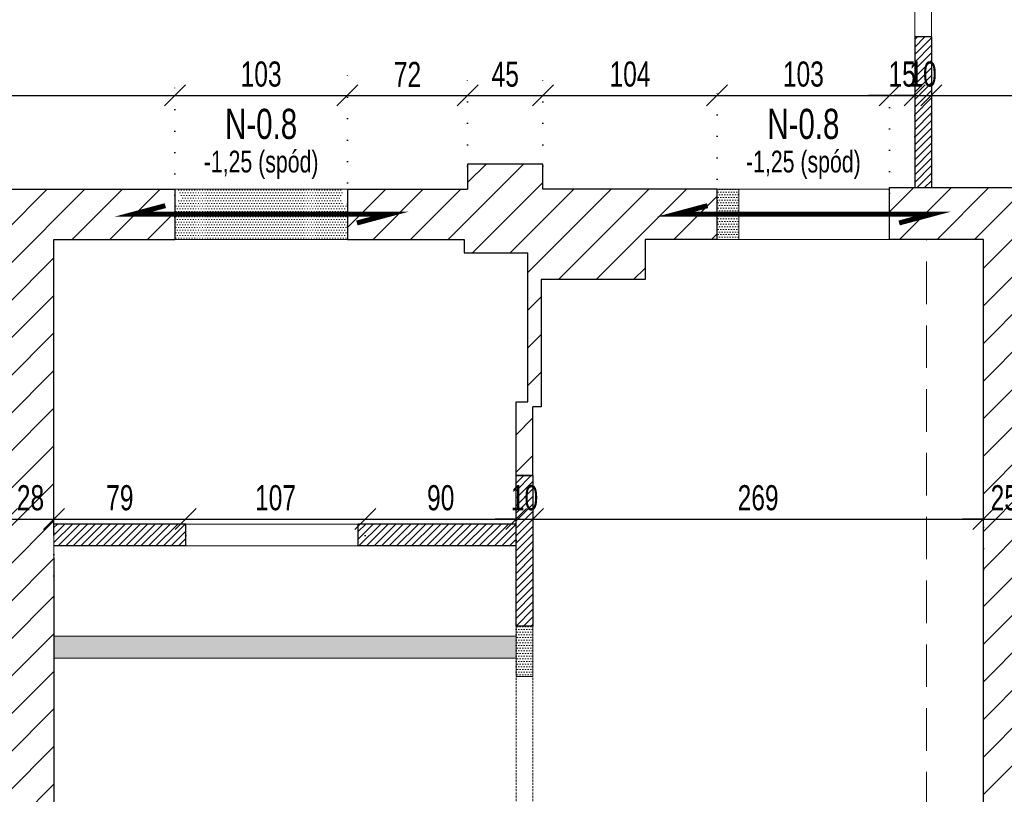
# Model space of a CAD drawing. Header units: millimetres. Extents: x 11149 to 111407, y -107619 to -23630.
# Tile 135 of 245: x 15160 to 15748, y -25578 to -25116. Entities that reach past the tile are written whole.
import ezdxf
from ezdxf.enums import TextEntityAlignment as Align

# ---------------------------------------------------------------- set-up
doc = ezdxf.new("R2010")
doc.units = ezdxf.units.MM
doc.header["$LTSCALE"] = 2
for name, pattern in [('DOT', [6.35, 0, -6.35]), ('HIDDEN', [9.525, 6.35, -3.175]), ('HIDDENX2', [19.05, 12.7, -6.35])]:
    doc.linetypes.add(name, pattern=pattern)
doc.layers.get('0').update_dxf_attribs({"plot": 0})
doc.layers.get('Defpoints').update_dxf_attribs({"color": 1})
for name, color, linetype in [('3DPLAN_A_KRESKOWANIE 1', 253, 'Continuous'), ('3DPLAN_A_OPIS', 8, 'Continuous'), ('3DPLAN_K_NOŚNA', 7, 'Continuous')]:
    doc.layers.add(name, color=color, linetype=linetype)
for name, color, linetype, lineweight in [('3DPLAN_A_WYSOKOŚCI ZMIANA', 144, 'HIDDENX2', 5), ('A_MEBLE', 9, 'Continuous', 5), ('A_WYBURZENIA', 6, 'Continuous', 0), ('A_ściany mur', 2, 'Continuous', 30), ('e-cad_opisyNadproża', 7, 'Continuous', 9), ('e-cad_wymiary', 4, 'Continuous', 9), ('Opisy', 7, 'Continuous', 13)]:
    doc.layers.add(name, color=color, linetype=linetype, lineweight=lineweight)
doc.styles.add('e-cad_1', font='arial.ttf', dxfattribs={"width": 0.7})
doc.dimstyles.new('e-cad_1_100_[cm]', dxfattribs={"dimscale": 10, "dimtxt": 1.5, "dimasz": 1.25, "dimexe": 1.25, "dimexo": 0.625, "dimgap": 0.5, "dimtad": 1, "dimdec": 0, "dimrnd": 1, "dimzin": 1, "dimtxsty": 'e-cad_1', "dimblk": 'OBLIQUE', "dimcen": 2.5, "dimclrd": 256, "dimclre": 252, "dimclrt": 7, "dimadec": 0, "dimazin": 0, "dimtfac": 1, "dimtix": 1, "dimtmove": 2, "dimatfit": 3, "dimldrblk": 'NONE', "dimfxl": 60, "dimfxlon": 1, "dimarcsym": 0})
pattern_1 = [(0, (-3345.7007, -5410.7431), (0.79375, 1.5875), [0, -1.5875])]
pattern_2 = [(45, (12744.33, -25853.178), (-11.22532, 11.22532), [])]

# ---------------------------------------------------------------- blocks, each defined once
blk = doc.blocks.new('_OBLIQUE')
at = {"color": 0, "linetype": 'ByBlock', "lineweight": -2}
blk.add_line((-0.5, -0.5), (0.5, 0.5), dxfattribs=at)
blk = doc.blocks.new('*D919')
at = {"layer": 'Defpoints', "color": 0, "ltscale": 0.5}
for p in [(14864.61, -25116.89), (15252.83, -25160.89), (15252.83, -25239.6)]:
    blk.add_point(p, dxfattribs=at)
at = {"layer": 'e-cad_wymiary', "color": 252, "linetype": 'DOT', "lineweight": -2}
for p, q in [((14864.61, -25123.14), (14864.61, -25173.39)), ((15252.83, -25233.35), (15252.83, -25148.39))]:
    blk.add_line(p, q, dxfattribs=at)
at = {"layer": 'e-cad_wymiary', "lineweight": -2}
blk.add_line((14864.61, -25160.89), (15252.83, -25160.89), dxfattribs=at)
at = {"layer": 'e-cad_wymiary', "lineweight": -2, "ltscale": 0.5, "xscale": 12.5, "yscale": 12.5, "zscale": 12.5, "rotation": 180}
blk.add_blockref('_OBLIQUE', (14864.61, -25160.89), dxfattribs=at)
at = {"layer": 'e-cad_wymiary', "lineweight": -2, "ltscale": 0.5, "xscale": 12.5, "yscale": 12.5, "zscale": 12.5}
blk.add_blockref('_OBLIQUE', (15252.83, -25160.89), dxfattribs=at)
at = {"layer": 'e-cad_wymiary', "color": 7, "ltscale": 0.5, "insert": (15058.72, -25148.23), "char_height": 15, "attachment_point": 5, "style": 'e-cad_1'}
blk.add_mtext('388', dxfattribs=at)
blk = doc.blocks.new('_None')
blk = doc.blocks.new('*D920')
at = {"layer": 'Defpoints', "color": 0}
for p in [(15355.83, -25160.89), (15252.83, -25239.6), (15355.83, -25244.97)]:
    blk.add_point(p, dxfattribs=at)
at = {"layer": 'e-cad_wymiary', "color": 252, "linetype": 'DOT', "lineweight": -2}
for p, q in [((15252.83, -25233.35), (15252.83, -25148.39)), ((15355.83, -25238.72), (15355.83, -25148.39))]:
    blk.add_line(p, q, dxfattribs=at)
at = {"layer": 'e-cad_wymiary', "lineweight": -2}
blk.add_line((15252.83, -25160.89), (15355.83, -25160.89), dxfattribs=at)
at = {"layer": 'e-cad_wymiary', "lineweight": -2, "xscale": 12.5, "yscale": 12.5, "zscale": 12.5, "rotation": 180}
blk.add_blockref('_OBLIQUE', (15252.83, -25160.89), dxfattribs=at)
at = {"layer": 'e-cad_wymiary', "lineweight": -2, "xscale": 12.5, "yscale": 12.5, "zscale": 12.5}
blk.add_blockref('_OBLIQUE', (15355.83, -25160.89), dxfattribs=at)
at = {"layer": 'e-cad_wymiary', "color": 7, "insert": (15304.33, -25148.23), "char_height": 15, "attachment_point": 5, "style": 'e-cad_1'}
blk.add_mtext('103', dxfattribs=at)
blk = doc.blocks.new('*D921')
at = {"layer": 'Defpoints', "color": 0}
for p in [(15427.61, -25160.89), (15427.61, -25209.39), (15355.83, -25244.97)]:
    blk.add_point(p, dxfattribs=at)
at = {"layer": 'e-cad_wymiary', "color": 252, "linetype": 'DOT', "lineweight": -2}
for p, q in [((15355.83, -25238.72), (15355.83, -25148.39)), ((15427.61, -25203.14), (15427.61, -25148.39))]:
    blk.add_line(p, q, dxfattribs=at)
at = {"layer": 'e-cad_wymiary', "lineweight": -2}
blk.add_line((15355.83, -25160.89), (15427.61, -25160.89), dxfattribs=at)
at = {"layer": 'e-cad_wymiary', "lineweight": -2, "xscale": 12.5, "yscale": 12.5, "zscale": 12.5, "rotation": 180}
blk.add_blockref('_OBLIQUE', (15355.83, -25160.89), dxfattribs=at)
at = {"layer": 'e-cad_wymiary', "lineweight": -2, "xscale": 12.5, "yscale": 12.5, "zscale": 12.5}
blk.add_blockref('_OBLIQUE', (15427.61, -25160.89), dxfattribs=at)
at = {"layer": 'e-cad_wymiary', "color": 7, "insert": (15391.72, -25148.36), "char_height": 15, "attachment_point": 5, "style": 'e-cad_1'}
blk.add_mtext('72', dxfattribs=at)
blk = doc.blocks.new('*D922')
at = {"layer": 'Defpoints', "color": 0}
for p in [(15472.61, -25160.89), (15427.61, -25209.39), (15472.61, -25209.39)]:
    blk.add_point(p, dxfattribs=at)
at = {"layer": 'e-cad_wymiary', "color": 252, "linetype": 'DOT', "lineweight": -2}
for p, q in [((15427.61, -25203.14), (15427.61, -25148.39)), ((15472.61, -25203.14), (15472.61, -25148.39))]:
    blk.add_line(p, q, dxfattribs=at)
at = {"layer": 'e-cad_wymiary', "lineweight": -2}
blk.add_line((15427.61, -25160.89), (15472.61, -25160.89), dxfattribs=at)
at = {"layer": 'e-cad_wymiary', "lineweight": -2, "xscale": 12.5, "yscale": 12.5, "zscale": 12.5, "rotation": 180}
blk.add_blockref('_OBLIQUE', (15427.61, -25160.89), dxfattribs=at)
at = {"layer": 'e-cad_wymiary', "lineweight": -2, "xscale": 12.5, "yscale": 12.5, "zscale": 12.5}
blk.add_blockref('_OBLIQUE', (15472.61, -25160.89), dxfattribs=at)
at = {"layer": 'e-cad_wymiary', "color": 7, "insert": (15450.11, -25148.26), "char_height": 15, "attachment_point": 5, "style": 'e-cad_1'}
blk.add_mtext('45', dxfattribs=at)
blk = doc.blocks.new('*D923')
at = {"layer": 'Defpoints', "color": 0}
for p in [(15576.61, -25160.89), (15472.61, -25209.39), (15576.61, -25242.73)]:
    blk.add_point(p, dxfattribs=at)
at = {"layer": 'e-cad_wymiary', "color": 252, "linetype": 'DOT', "lineweight": -2}
for p, q in [((15472.61, -25203.14), (15472.61, -25148.39)), ((15576.61, -25236.48), (15576.61, -25148.39))]:
    blk.add_line(p, q, dxfattribs=at)
at = {"layer": 'e-cad_wymiary', "lineweight": -2}
blk.add_line((15472.61, -25160.89), (15576.61, -25160.89), dxfattribs=at)
at = {"layer": 'e-cad_wymiary', "lineweight": -2, "xscale": 12.5, "yscale": 12.5, "zscale": 12.5, "rotation": 180}
blk.add_blockref('_OBLIQUE', (15472.61, -25160.89), dxfattribs=at)
at = {"layer": 'e-cad_wymiary', "lineweight": -2, "xscale": 12.5, "yscale": 12.5, "zscale": 12.5}
blk.add_blockref('_OBLIQUE', (15576.61, -25160.89), dxfattribs=at)
at = {"layer": 'e-cad_wymiary', "color": 7, "insert": (15524.61, -25148.23), "char_height": 15, "attachment_point": 5, "style": 'e-cad_1'}
blk.add_mtext('104', dxfattribs=at)
blk = doc.blocks.new('*D924')
at = {"layer": 'Defpoints', "color": 0}
for p in [(15679.61, -25160.89), (15679.61, -25238.27), (15576.61, -25242.73)]:
    blk.add_point(p, dxfattribs=at)
at = {"layer": 'e-cad_wymiary', "color": 252, "linetype": 'DOT', "lineweight": -2}
for p, q in [((15576.61, -25236.48), (15576.61, -25148.39)), ((15679.61, -25232.02), (15679.61, -25148.39))]:
    blk.add_line(p, q, dxfattribs=at)
at = {"layer": 'e-cad_wymiary', "lineweight": -2}
blk.add_line((15576.61, -25160.89), (15679.61, -25160.89), dxfattribs=at)
at = {"layer": 'e-cad_wymiary', "lineweight": -2, "xscale": 12.5, "yscale": 12.5, "zscale": 12.5, "rotation": 180}
blk.add_blockref('_OBLIQUE', (15576.61, -25160.89), dxfattribs=at)
at = {"layer": 'e-cad_wymiary', "lineweight": -2, "xscale": 12.5, "yscale": 12.5, "zscale": 12.5}
blk.add_blockref('_OBLIQUE', (15679.61, -25160.89), dxfattribs=at)
at = {"layer": 'e-cad_wymiary', "color": 7, "insert": (15628.11, -25148.23), "char_height": 15, "attachment_point": 5, "style": 'e-cad_1'}
blk.add_mtext('103', dxfattribs=at)
blk = doc.blocks.new('*D925')
at = {"layer": 'Defpoints', "color": 0}
for p in [(15694.61, -25160.89), (15694.61, -25191.94), (15679.61, -25238.27)]:
    blk.add_point(p, dxfattribs=at)
at = {"layer": 'e-cad_wymiary', "color": 252, "linetype": 'DOT', "lineweight": -2}
for p, q in [((15679.61, -25232.02), (15679.61, -25148.39)), ((15694.61, -25185.69), (15694.61, -25148.39))]:
    blk.add_line(p, q, dxfattribs=at)
at = {"layer": 'e-cad_wymiary', "lineweight": -2}
for p, q in [((15679.61, -25160.89), (15667.11, -25160.89)), ((15679.61, -25160.89), (15694.61, -25160.89)), ((15694.61, -25160.89), (15707.11, -25160.89))]:
    blk.add_line(p, q, dxfattribs=at)
at = {"layer": 'e-cad_wymiary', "lineweight": -2, "xscale": 12.5, "yscale": 12.5, "zscale": 12.5}
blk.add_blockref('_OBLIQUE', (15679.61, -25160.89), dxfattribs=at)
at = {"layer": 'e-cad_wymiary', "lineweight": -2, "xscale": 12.5, "yscale": 12.5, "zscale": 12.5, "rotation": 180}
blk.add_blockref('_OBLIQUE', (15694.61, -25160.89), dxfattribs=at)
at = {"layer": 'e-cad_wymiary', "color": 7, "insert": (15687.11, -25148.23), "char_height": 15, "attachment_point": 5, "style": 'e-cad_1'}
blk.add_mtext('15', dxfattribs=at)
blk = doc.blocks.new('*D926')
at = {"layer": 'Defpoints', "color": 0}
for p in [(15704.61, -25160.89), (15694.61, -25191.94), (15704.61, -25191.94)]:
    blk.add_point(p, dxfattribs=at)
at = {"layer": 'e-cad_wymiary', "color": 252, "linetype": 'DOT', "lineweight": -2}
for p, q in [((15694.61, -25185.69), (15694.61, -25148.39)), ((15704.61, -25185.69), (15704.61, -25148.39))]:
    blk.add_line(p, q, dxfattribs=at)
at = {"layer": 'e-cad_wymiary', "lineweight": -2}
for p, q in [((15694.61, -25160.89), (15682.11, -25160.89)), ((15694.61, -25160.89), (15704.61, -25160.89)), ((15704.61, -25160.89), (15717.11, -25160.89))]:
    blk.add_line(p, q, dxfattribs=at)
at = {"layer": 'e-cad_wymiary', "lineweight": -2, "xscale": 12.5, "yscale": 12.5, "zscale": 12.5}
blk.add_blockref('_OBLIQUE', (15694.61, -25160.89), dxfattribs=at)
at = {"layer": 'e-cad_wymiary', "lineweight": -2, "xscale": 12.5, "yscale": 12.5, "zscale": 12.5, "rotation": 180}
blk.add_blockref('_OBLIQUE', (15704.61, -25160.89), dxfattribs=at)
at = {"layer": 'e-cad_wymiary', "color": 7, "insert": (15699.61, -25148.23), "char_height": 15, "attachment_point": 5, "style": 'e-cad_1'}
blk.add_mtext('10', dxfattribs=at)
blk = doc.blocks.new('*D927')
at = {"layer": 'Defpoints', "color": 0}
for p in [(16034.61, -25160.89), (15704.61, -25191.94), (16034.61, -25190.55)]:
    blk.add_point(p, dxfattribs=at)
at = {"layer": 'e-cad_wymiary', "color": 252, "linetype": 'DOT', "lineweight": -2}
for p, q in [((15704.61, -25185.69), (15704.61, -25148.39)), ((16034.61, -25184.3), (16034.61, -25148.39))]:
    blk.add_line(p, q, dxfattribs=at)
at = {"layer": 'e-cad_wymiary', "lineweight": -2}
blk.add_line((15704.61, -25160.89), (16034.61, -25160.89), dxfattribs=at)
at = {"layer": 'e-cad_wymiary', "lineweight": -2, "xscale": 12.5, "yscale": 12.5, "zscale": 12.5, "rotation": 180}
blk.add_blockref('_OBLIQUE', (15704.61, -25160.89), dxfattribs=at)
at = {"layer": 'e-cad_wymiary', "lineweight": -2, "xscale": 12.5, "yscale": 12.5, "zscale": 12.5}
blk.add_blockref('_OBLIQUE', (16034.61, -25160.89), dxfattribs=at)
at = {"layer": 'e-cad_wymiary', "color": 7, "insert": (15869.61, -25148.23), "char_height": 15, "attachment_point": 5, "style": 'e-cad_1'}
blk.add_mtext('330', dxfattribs=at)
blk = doc.blocks.new('*D991')
at = {"layer": 'Defpoints', "color": 0}
for p in [(15180.61, -25413.89), (15152.61, -25468.9), (15180.61, -25466.84)]:
    blk.add_point(p, dxfattribs=at)
at = {"layer": 'e-cad_wymiary', "color": 252, "linetype": 'DOT', "lineweight": -2}
for p, q in [((15152.61, -25462.65), (15152.61, -25401.39)), ((15180.61, -25460.59), (15180.61, -25401.39))]:
    blk.add_line(p, q, dxfattribs=at)
at = {"layer": 'e-cad_wymiary', "lineweight": -2}
blk.add_line((15152.61, -25413.89), (15180.61, -25413.89), dxfattribs=at)
at = {"layer": 'e-cad_wymiary', "lineweight": -2, "xscale": 12.5, "yscale": 12.5, "zscale": 12.5, "rotation": 180}
blk.add_blockref('_OBLIQUE', (15152.61, -25413.89), dxfattribs=at)
at = {"layer": 'e-cad_wymiary', "lineweight": -2, "xscale": 12.5, "yscale": 12.5, "zscale": 12.5}
blk.add_blockref('_OBLIQUE', (15180.61, -25413.89), dxfattribs=at)
at = {"layer": 'e-cad_wymiary', "color": 7, "insert": (15166.61, -25401.23), "char_height": 15, "attachment_point": 5, "style": 'e-cad_1'}
blk.add_mtext('28', dxfattribs=at)
blk = doc.blocks.new('*D992')
at = {"layer": 'Defpoints', "color": 0}
for p in [(15259.33, -25413.89), (15259.33, -25429.89), (15180.61, -25466.84)]:
    blk.add_point(p, dxfattribs=at)
at = {"layer": 'e-cad_wymiary', "color": 252, "linetype": 'DOT', "lineweight": -2}
for p, q in [((15180.61, -25460.59), (15180.61, -25401.39)), ((15259.33, -25423.64), (15259.33, -25401.39))]:
    blk.add_line(p, q, dxfattribs=at)
at = {"layer": 'e-cad_wymiary', "lineweight": -2}
blk.add_line((15180.61, -25413.89), (15259.33, -25413.89), dxfattribs=at)
at = {"layer": 'e-cad_wymiary', "lineweight": -2, "xscale": 12.5, "yscale": 12.5, "zscale": 12.5, "rotation": 180}
blk.add_blockref('_OBLIQUE', (15180.61, -25413.89), dxfattribs=at)
at = {"layer": 'e-cad_wymiary', "lineweight": -2, "xscale": 12.5, "yscale": 12.5, "zscale": 12.5}
blk.add_blockref('_OBLIQUE', (15259.33, -25413.89), dxfattribs=at)
at = {"layer": 'e-cad_wymiary', "color": 7, "insert": (15219.97, -25401.23), "char_height": 15, "attachment_point": 5, "style": 'e-cad_1'}
blk.add_mtext('79', dxfattribs=at)
blk = doc.blocks.new('*D993')
at = {"layer": 'Defpoints', "color": 0}
for p in [(15366.54, -25413.89), (15259.33, -25429.89), (15366.54, -25429.89)]:
    blk.add_point(p, dxfattribs=at)
at = {"layer": 'e-cad_wymiary', "color": 252, "linetype": 'DOT', "lineweight": -2}
for p, q in [((15259.33, -25423.64), (15259.33, -25401.39)), ((15366.54, -25423.64), (15366.54, -25401.39))]:
    blk.add_line(p, q, dxfattribs=at)
at = {"layer": 'e-cad_wymiary', "lineweight": -2}
blk.add_line((15259.33, -25413.89), (15366.54, -25413.89), dxfattribs=at)
at = {"layer": 'e-cad_wymiary', "lineweight": -2, "xscale": 12.5, "yscale": 12.5, "zscale": 12.5, "rotation": 180}
blk.add_blockref('_OBLIQUE', (15259.33, -25413.89), dxfattribs=at)
at = {"layer": 'e-cad_wymiary', "lineweight": -2, "xscale": 12.5, "yscale": 12.5, "zscale": 12.5}
blk.add_blockref('_OBLIQUE', (15366.54, -25413.89), dxfattribs=at)
at = {"layer": 'e-cad_wymiary', "color": 7, "insert": (15312.93, -25401.23), "char_height": 15, "attachment_point": 5, "style": 'e-cad_1'}
blk.add_mtext('107', dxfattribs=at)
blk = doc.blocks.new('*D994')
at = {"layer": 'Defpoints', "color": 0}
for p in [(15456.61, -25413.89), (15366.54, -25429.89), (15456.61, -25445.76)]:
    blk.add_point(p, dxfattribs=at)
at = {"layer": 'e-cad_wymiary', "color": 252, "linetype": 'DOT', "lineweight": -2}
for p, q in [((15366.54, -25423.64), (15366.54, -25401.39)), ((15456.61, -25439.51), (15456.61, -25401.39))]:
    blk.add_line(p, q, dxfattribs=at)
at = {"layer": 'e-cad_wymiary', "lineweight": -2}
blk.add_line((15366.54, -25413.89), (15456.61, -25413.89), dxfattribs=at)
at = {"layer": 'e-cad_wymiary', "lineweight": -2, "xscale": 12.5, "yscale": 12.5, "zscale": 12.5, "rotation": 180}
blk.add_blockref('_OBLIQUE', (15366.54, -25413.89), dxfattribs=at)
at = {"layer": 'e-cad_wymiary', "lineweight": -2, "xscale": 12.5, "yscale": 12.5, "zscale": 12.5}
blk.add_blockref('_OBLIQUE', (15456.61, -25413.89), dxfattribs=at)
at = {"layer": 'e-cad_wymiary', "color": 7, "insert": (15411.57, -25401.23), "char_height": 15, "attachment_point": 5, "style": 'e-cad_1'}
blk.add_mtext('90', dxfattribs=at)
blk = doc.blocks.new('*D995')
at = {"layer": 'Defpoints', "color": 0}
for p in [(15466.61, -25413.89), (15456.61, -25445.76), (15466.61, -25450.39)]:
    blk.add_point(p, dxfattribs=at)
at = {"layer": 'e-cad_wymiary', "color": 252, "linetype": 'DOT', "lineweight": -2}
for p, q in [((15456.61, -25439.51), (15456.61, -25401.39)), ((15466.61, -25444.14), (15466.61, -25401.39))]:
    blk.add_line(p, q, dxfattribs=at)
at = {"layer": 'e-cad_wymiary', "lineweight": -2}
for p, q in [((15456.61, -25413.89), (15444.11, -25413.89)), ((15456.61, -25413.89), (15466.61, -25413.89)), ((15466.61, -25413.89), (15479.11, -25413.89))]:
    blk.add_line(p, q, dxfattribs=at)
at = {"layer": 'e-cad_wymiary', "lineweight": -2, "xscale": 12.5, "yscale": 12.5, "zscale": 12.5}
blk.add_blockref('_OBLIQUE', (15456.61, -25413.89), dxfattribs=at)
at = {"layer": 'e-cad_wymiary', "lineweight": -2, "xscale": 12.5, "yscale": 12.5, "zscale": 12.5, "rotation": 180}
blk.add_blockref('_OBLIQUE', (15466.61, -25413.89), dxfattribs=at)
at = {"layer": 'e-cad_wymiary', "color": 7, "insert": (15461.61, -25401.23), "char_height": 15, "attachment_point": 5, "style": 'e-cad_1'}
blk.add_mtext('10', dxfattribs=at)
blk = doc.blocks.new('*D996')
at = {"layer": 'Defpoints', "color": 0}
for p in [(15735.61, -25413.89), (15466.61, -25450.39), (15735.61, -25450.5)]:
    blk.add_point(p, dxfattribs=at)
at = {"layer": 'e-cad_wymiary', "color": 252, "linetype": 'DOT', "lineweight": -2}
for p, q in [((15466.61, -25444.14), (15466.61, -25401.39)), ((15735.61, -25444.25), (15735.61, -25401.39))]:
    blk.add_line(p, q, dxfattribs=at)
at = {"layer": 'e-cad_wymiary', "lineweight": -2}
blk.add_line((15466.61, -25413.89), (15735.61, -25413.89), dxfattribs=at)
at = {"layer": 'e-cad_wymiary', "lineweight": -2, "xscale": 12.5, "yscale": 12.5, "zscale": 12.5, "rotation": 180}
blk.add_blockref('_OBLIQUE', (15466.61, -25413.89), dxfattribs=at)
at = {"layer": 'e-cad_wymiary', "lineweight": -2, "xscale": 12.5, "yscale": 12.5, "zscale": 12.5}
blk.add_blockref('_OBLIQUE', (15735.61, -25413.89), dxfattribs=at)
at = {"layer": 'e-cad_wymiary', "color": 7, "insert": (15601.11, -25401.23), "char_height": 15, "attachment_point": 5, "style": 'e-cad_1'}
blk.add_mtext('269', dxfattribs=at)
blk = doc.blocks.new('*D997')
at = {"layer": 'Defpoints', "color": 0}
for p in [(15760.61, -25413.89), (15735.61, -25450.5), (15760.61, -25467.62)]:
    blk.add_point(p, dxfattribs=at)
at = {"layer": 'e-cad_wymiary', "color": 252, "linetype": 'DOT', "lineweight": -2}
for p, q in [((15735.61, -25444.25), (15735.61, -25401.39)), ((15760.61, -25461.37), (15760.61, -25401.39))]:
    blk.add_line(p, q, dxfattribs=at)
at = {"layer": 'e-cad_wymiary', "lineweight": -2}
for p, q in [((15735.61, -25413.89), (15723.11, -25413.89)), ((15735.61, -25413.89), (15760.61, -25413.89)), ((15760.61, -25413.89), (15773.11, -25413.89))]:
    blk.add_line(p, q, dxfattribs=at)
at = {"layer": 'e-cad_wymiary', "lineweight": -2, "xscale": 12.5, "yscale": 12.5, "zscale": 12.5}
blk.add_blockref('_OBLIQUE', (15735.61, -25413.89), dxfattribs=at)
at = {"layer": 'e-cad_wymiary', "lineweight": -2, "xscale": 12.5, "yscale": 12.5, "zscale": 12.5, "rotation": 180}
blk.add_blockref('_OBLIQUE', (15760.61, -25413.89), dxfattribs=at)
at = {"layer": 'e-cad_wymiary', "color": 7, "insert": (15748.11, -25401.23), "char_height": 15, "attachment_point": 5, "style": 'e-cad_1'}
blk.add_mtext('25', dxfattribs=at)

msp = doc.modelspace()

# ---------------------------------------------------------------- hatches: boundary and pattern name
at = {"layer": '3DPLAN_A_KRESKOWANIE 1', "transparency": 33554687}
h = msp.add_hatch(dxfattribs=at)
h.set_pattern_fill('ANSI31', color=256, scale=5, style=0)
h.set_pattern_definition(pattern_2)
h.paths.add_polyline_path([(14736.61, -24305.89), (14782.01, -24305.89), (16677.49, -24305.89), (16677.49, -25884.89), (15707.49, -25884.89), (15682.61, -25884.89), (15682.61, -25818.89), (15701.61, -25818.89), (15735.61, -25818.89), (15735.61, -25246.89), (15701.61, -25246.89), (15679.61, -25246.89), (15679.61, -25216.89), (15679.61, -25215.89), (15694.61, -25215.89), (15704.61, -25215.89), (16023.61, -25215.89), (16034.61, -25205.89), (16034.61, -24957.89), (16023.61, -24947.89), (15704.61, -24947.89), (15694.61, -24947.89), (15611.38, -24947.89), (15609.77, -24947.89), (15611.38, -24947.89), (15611.38, -24911.89), (16012.61, -24911.89), (16012.61, -24903.89), (16079.61, -24903.89), (16079.61, -24911.89), (16638.61, -24911.89), (16638.61, -24345.89), (16079.61, -24345.89), (16079.61, -24353.89), (16012.61, -24353.89), (16012.61, -24345.89), (15476.61, -24345.89), (15476.61, -24693.89), (15447.61, -24693.89), (15447.61, -24352.89), (15429.61, -24352.89), (15429.61, -24345.89), (15178.61, -24345.89), (15178.61, -24916.89), (15234.61, -24916.89), (15234.61, -24944.89), (14880.61, -24944.89), (14864.61, -24962.89), (14864.61, -25016.89), (14835.61, -25016.89), (14835.61, -24963.89), (14819.61, -24947.89), (14803.61, -24947.89), (14803.61, -24914.9), (14826.61, -24914.9), (14826.61, -24901.9), (14899.61, -24901.9), (14899.61, -24914.9), (15159.61, -24914.9), (15159.61, -24352.9), (15115.61, -24352.9), (15115.61, -24345.9), (14873.61, -24345.9), (14873.61, -24347.9), (14828.61, -24347.9), (14828.61, -24345.9), (14736.61, -24345.9)])
h.paths.add_polyline_path([(15760.61, -25246.89), (15760.61, -25818.89), (16638.61, -25818.89), (16638.61, -24947.89), (16079.61, -24947.89), (16079.61, -25246.89)], flags=16)
h = msp.add_hatch(dxfattribs=at)
h.set_pattern_fill('ANSI31', color=256, scale=5, style=0)
h.set_pattern_definition(pattern_2)
h.paths.add_polyline_path([(14463.61, -25216.89), (14463.61, -25244.89), (14509.61, -25244.89), (14509.61, -25283.89), (14538.61, -25283.89), (14538.61, -25241.89), (14765.61, -25241.89), (14765.61, -25323.89), (14937.61, -25323.89), (14937.61, -25241.89), (15152.61, -25241.89), (15152.61, -25812.89), (15087.61, -25812.89), (15087.61, -25884.89), (15136.49, -25884.89), (15161.49, -25884.89), (15210.61, -25884.89), (15210.61, -25820.89), (15180.61, -25820.89), (15180.61, -25496.89), (15180.61, -25483.89), (15180.61, -25436.89), (15180.61, -25429.89), (15180.61, -25423.89), (15180.61, -25416.89), (15180.61, -25246.89), (15252.83, -25246.89), (15252.83, -25216.89), (14880.61, -25216.89), (14864.61, -25200.89), (14864.61, -25136.89), (14835.61, -25136.89), (14835.61, -25200.89), (14819.61, -25216.89)])
h = msp.add_hatch(dxfattribs=at)
h.set_pattern_fill('ANSI31', color=256, scale=5, style=0)
h.set_pattern_definition(pattern_2)
h.paths.add_polyline_path([(15355.83, -25216.89), (15355.83, -25246.89), (15425.61, -25246.89), (15425.61, -25254.89), (15463.61, -25254.89), (15463.61, -25343.89), (15456.61, -25343.89), (15456.61, -25387.89), (15466.61, -25387.89), (15466.61, -25346.89), (15471.61, -25346.89), (15471.61, -25270.89), (15533.61, -25270.89), (15533.61, -25246.89), (15576.61, -25246.89), (15576.61, -25216.89), (15472.61, -25216.89), (15472.61, -25201.89), (15427.61, -25201.89), (15427.61, -25216.89)])
at = {"layer": '3DPLAN_A_OPIS', "lineweight": 0, "transparency": 33554687}
h = msp.add_hatch(dxfattribs=at)
h.set_pattern_fill('ANSI31', color=1)
h.set_pattern_definition([(45, (-3345.7007, -5391.0708), (-2.24506403, 2.24506403), [])])
h.paths.add_polyline_path([(15694.61, -24947.89), (15694.61, -25022.89), (15704.61, -25022.89), (15704.61, -24947.89)])
h.paths.add_polyline_path([(15704.61, -25125.89), (15694.61, -25125.89), (15694.61, -25215.89), (15704.61, -25215.89)])
h = msp.add_hatch(dxfattribs=at)
h.set_pattern_fill('ANSI31', color=1)
h.set_pattern_definition([(45, (-3345.7007, -5391.0708), (-2.24506403, 2.24506403), [])])
h.paths.add_polyline_path([(15456.61, -25387.89), (15456.61, -25477.89), (15466.61, -25477.89), (15466.61, -25387.89)])
h = msp.add_hatch(dxfattribs=at)
h.set_pattern_fill('ANSI31', color=1)
h.set_pattern_definition([(45, (-3345.7007, -5384.0708), (-2.24506403, 2.24506403), [])])
h.paths.add_polyline_path([(15180.61, -25429.89), (15180.61, -25416.89), (15259.33, -25416.89), (15259.33, -25429.89)])
h.paths.add_polyline_path([(15362.33, -25429.89), (15456.61, -25429.89), (15456.61, -25416.89), (15362.33, -25416.89)])
at = {"layer": 'A_WYBURZENIA', "transparency": 33554687}
h = msp.add_hatch(dxfattribs=at)
h.set_pattern_fill('DOTS', color=256)
h.set_pattern_definition([(0, (-3345.7007, -5056.3193), (0.79375, 1.5875), [0, -1.5875])])
h.paths.add_polyline_path([(15253.53, -25217.2), (15254.74, -25217.2), (15254.74, -25219.61), (15255.94, -25219.61), (15255.94, -25223.22), (15254.74, -25223.22), (15254.74, -25225.63), (15252.83, -25225.63), (15252.83, -25246.89), (15355.83, -25246.89), (15355.83, -25225.63), (15353.42, -25225.63), (15353.42, -25223.22), (15352.22, -25223.22), (15352.22, -25219.61), (15353.42, -25219.61), (15353.42, -25217.2), (15353.25, -25216.89), (15253.53, -25216.89, 0.000774), (15253.53, -25217.2)], is_closed=False)
h = msp.add_hatch(dxfattribs=at)
h.set_pattern_fill('DOTS', color=256)
h.set_pattern_definition([(0, (-3345.7007, -5124.0708), (0.79375, 1.5875), [0, -1.5875])])
h.paths.add_polyline_path([(15589.61, -25216.89), (15576.61, -25216.89), (15576.61, -25246.89), (15589.61, -25246.89), (15589.61, -25216.89)], is_closed=False)
h = msp.add_hatch(dxfattribs=at)
h.set_pattern_fill('DOTS', color=256)
h.set_pattern_definition(pattern_1)
h.paths.add_polyline_path([(15456.61, -25483.89), (15456.61, -25496.89), (15456.61, -25507.89), (15466.61, -25507.89), (15466.61, -25477.89), (15456.61, -25477.89)])
h = msp.add_hatch(dxfattribs=at)
h.set_pattern_fill('DOTS', color=256)
h.set_pattern_definition(pattern_1)
h.paths.add_polyline_path([(15180.61, -25483.89), (15180.61, -25496.89), (15456.61, -25496.89), (15456.61, -25483.89)])

# ---------------------------------------------------------------- linework, layer by layer
at = {"layer": '3DPLAN_A_OPIS', "color": 1, "lineweight": 5}
for p, q in [((15694.61, -25125.89), (15694.61, -25022.89)), ((15704.61, -25022.89), (15704.61, -25125.89)), ((15259.33, -25416.89), (15362.33, -25416.89)), ((15259.33, -25429.89), (15362.33, -25429.89))]:
    msp.add_line(p, q, dxfattribs=at)
at = {"layer": '3DPLAN_A_OPIS', "color": 1, "lineweight": 30}
for p, q in [((15694.61, -25125.89), (15694.61, -25215.89)), ((15704.61, -25125.89), (15694.61, -25125.89)), ((15704.61, -25125.89), (15704.61, -25215.89)), ((15259.33, -25416.89), (15180.61, -25416.89)), ((15259.33, -25429.89), (15259.33, -25416.89)), ((15456.61, -25416.89), (15362.33, -25416.89)), ((15362.33, -25429.89), (15362.33, -25416.89)), ((15259.33, -25429.89), (15180.61, -25429.89)), ((15456.61, -25429.89), (15362.33, -25429.89))]:
    msp.add_line(p, q, dxfattribs=at)
msp.add_lwpolyline([(15456.61, -25387.89), (15466.61, -25387.89), (15466.61, -25477.89), (15456.61, -25477.89)], close=True, dxfattribs=at)
at = {"layer": '3DPLAN_A_WYSOKOŚCI ZMIANA'}
msp.add_line((15701.61, -25818.89), (15701.61, -25246.89), dxfattribs=at)
at = {"layer": '3DPLAN_K_NOŚNA'}
for p, q in [((15466.61, -25387.89), (15456.61, -25387.89)), ((15466.61, -25387.89), (15456.61, -25387.89)), ((15466.61, -25477.89), (15456.61, -25477.89))]:
    msp.add_line(p, q, dxfattribs=at)
at = {"layer": 'A_MEBLE'}
msp.add_line((15180.61, -25436.89), (15180.61, -25423.89), dxfattribs=at)
at = {"layer": 'A_WYBURZENIA', "transparency": 33554687}
for p, q in [((15576.61, -25216.89), (15679.61, -25216.89)), ((15576.61, -25246.89), (15679.61, -25246.89)), ((15456.61, -25507.89), (15456.61, -25477.89)), ((15466.61, -25507.89), (15466.61, -25477.89)), ((15456.61, -25507.89), (15466.61, -25507.89))]:
    msp.add_line(p, q, dxfattribs=at)
at = {"layer": 'A_WYBURZENIA'}
msp.add_lwpolyline([(15252.83, -25246.89), (15355.83, -25246.89), (15355.83, -25216.89), (15252.83, -25216.89)], close=True, dxfattribs=at)
at = {"layer": 'A_WYBURZENIA', "transparency": 33554687}
for points in [[(15589.61, -25246.89), (15576.61, -25246.89), (15576.61, -25216.89), (15589.61, -25216.89)], [(15180.61, -25496.89), (15456.61, -25496.89), (15456.61, -25483.89), (15180.61, -25483.89)]]:
    msp.add_lwpolyline(points, close=True, dxfattribs=at)
at = {"layer": 'A_ściany mur', "ltscale": 0.1}
for p, q in [((15427.61, -25201.89), (15427.61, -25216.89)), ((15472.61, -25201.89), (15427.61, -25201.89)), ((15472.61, -25216.89), (15472.61, -25201.89)), ((15679.61, -25246.89), (15679.61, -25215.89)), ((15679.61, -25215.89), (16023.61, -25215.89)), ((14880.61, -25216.89), (15252.83, -25216.89)), ((15252.83, -25216.89), (15252.83, -25246.89)), ((15355.83, -25216.89), (15355.83, -25246.89)), ((15355.83, -25216.89), (15427.61, -25216.89)), ((15576.61, -25216.89), (15472.61, -25216.89)), ((15576.61, -25246.89), (15576.61, -25216.89)), ((15576.61, -25246.89), (15576.61, -25216.89)), ((15180.61, -25246.89), (15252.83, -25246.89)), ((15180.61, -25423.89), (15180.61, -25246.89)), ((15355.83, -25246.89), (15425.61, -25246.89)), ((15425.61, -25246.89), (15425.61, -25254.89)), ((15576.61, -25246.89), (15533.61, -25246.89)), ((15533.61, -25246.89), (15533.61, -25270.89)), ((15735.61, -25246.89), (15679.61, -25246.89)), ((15735.61, -25818.89), (15735.61, -25246.89)), ((15425.61, -25254.89), (15463.61, -25254.89)), ((15463.61, -25343.89), (15463.61, -25254.89)), ((15533.61, -25270.89), (15471.61, -25270.89)), ((15471.61, -25270.89), (15471.61, -25346.89)), ((15456.61, -25387.89), (15456.61, -25343.89)), ((15456.61, -25343.89), (15463.61, -25343.89)), ((15466.61, -25387.89), (15466.61, -25346.89)), ((15471.61, -25346.89), (15466.61, -25346.89)), ((15180.61, -25436.89), (15180.61, -25820.89))]:
    msp.add_line(p, q, dxfattribs=at)
at = {"layer": 'A_ściany mur', "color": 4, "linetype": 'HIDDEN', "lineweight": 5, "ltscale": 0.1}
for p, q in [((15456.61, -25587.89), (15456.61, -25507.89)), ((15466.61, -25587.89), (15466.61, -25507.89))]:
    msp.add_line(p, q, dxfattribs=at)
at = {"layer": 'Opisy', "color": 161, "const_width": 3}
for points in [[(15361.51, -25237.07), (15380.83, -25231.89), (15227.83, -25231.89), (15247.15, -25226.71)], [(15685.29, -25237.07), (15704.61, -25231.89), (15551.61, -25231.89), (15570.92, -25226.71)]]:
    msp.add_lwpolyline(points, dxfattribs=at)

# ---------------------------------------------------------------- texts
at = {"layer": 'e-cad_opisyNadproża', "ltscale": 0.08, "style": 'e-cad_1', "width": 0.7}
for s, height, p in [('N-0.8', 18, (15304.33, -25168.89)), ('N-0.8', 18, (15628.11, -25168.89)), ('-1,25 (spód)', 13, (15304.33, -25193.89)), ('-1,25 (spód)', 13, (15628.11, -25193.89))]:
    msp.add_text(s, height=height, dxfattribs=at).set_placement(p, align=Align.TOP_CENTER)

# ---------------------------------------------------------------- dimensions: what is measured, and where the dimension line sits
at = {"layer": 'e-cad_wymiary'}
dim = msp.add_linear_dim(base=(15252.83, -25160.89), p1=(14864.61, -25116.89), p2=(15252.83, -25239.6), dimstyle='e-cad_1_100_[cm]', override={"dimblk": 'OBLIQUE'}, dxfattribs=at)
dim.commit()
dim.dimension.update_dxf_attribs({"geometry": '*D919', "text_midpoint": (15058.72, -25148.23)})
for base, p1, p2, picture, middle in [((15355.83, -25160.89), (15252.83, -25239.6), (15355.83, -25244.97), '*D920', (15304.33, -25148.23)), ((15427.61, -25160.89), (15355.83, -25244.97), (15427.61, -25209.39), '*D921', (15391.72, -25148.36)), ((15472.61, -25160.89), (15427.61, -25209.39), (15472.61, -25209.39), '*D922', (15450.11, -25148.26)), ((15576.61, -25160.89), (15472.61, -25209.39), (15576.61, -25242.73), '*D923', (15524.61, -25148.23)), ((15679.61, -25160.89), (15576.61, -25242.73), (15679.61, -25238.27), '*D924', (15628.11, -25148.23)), ((15694.61, -25160.89), (15679.61, -25238.27), (15694.61, -25191.94), '*D925', (15687.11, -25148.23)), ((15704.61, -25160.89), (15694.61, -25191.94), (15704.61, -25191.94), '*D926', (15699.61, -25148.23)), ((16034.61, -25160.89), (15704.61, -25191.94), (16034.61, -25190.55), '*D927', (15869.61, -25148.23)), ((15180.61, -25413.89), (15152.61, -25468.9), (15180.61, -25466.84), '*D991', (15166.61, -25401.23)), ((15259.33, -25413.89), (15180.61, -25466.84), (15259.33, -25429.89), '*D992', (15219.97, -25401.23)), ((15366.54, -25413.89), (15259.33, -25429.89), (15366.54, -25429.89), '*D993', (15312.93, -25401.23)), ((15456.61, -25413.89), (15366.54, -25429.89), (15456.61, -25445.76), '*D994', (15411.57, -25401.23)), ((15466.61, -25413.89), (15456.61, -25445.76), (15466.61, -25450.39), '*D995', (15461.61, -25401.23)), ((15735.61, -25413.89), (15466.61, -25450.39), (15735.61, -25450.5), '*D996', (15601.11, -25401.23)), ((15760.61, -25413.89), (15735.61, -25450.5), (15760.61, -25467.62), '*D997', (15748.11, -25401.23))]:
    dim = msp.add_linear_dim(base=base, p1=p1, p2=p2, dimstyle='e-cad_1_100_[cm]', dxfattribs=at)
    dim.commit()
    dim.dimension.update_dxf_attribs({"geometry": picture, "text_midpoint": middle})

doc.saveas('drawing.dxf')
